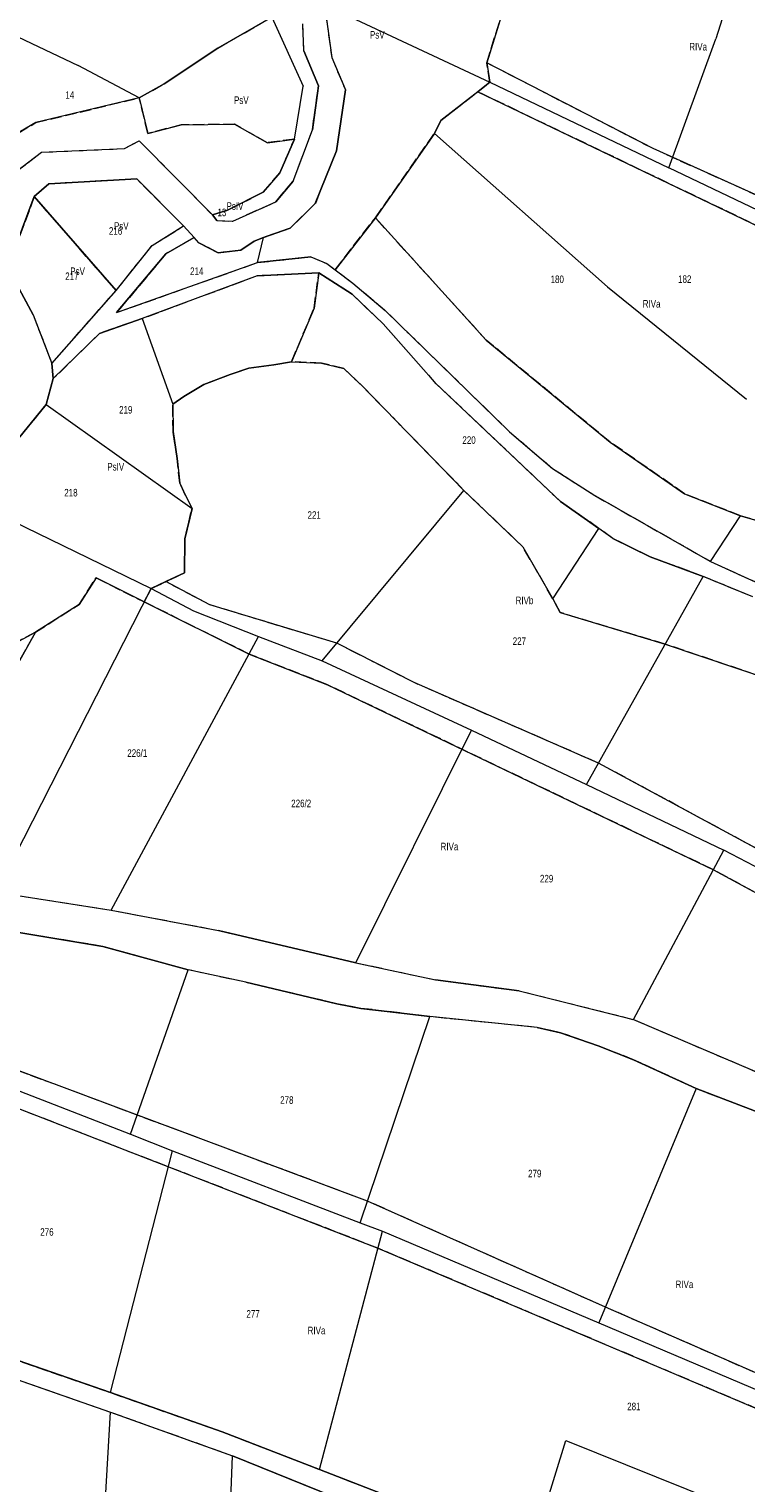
# Model space of a CAD drawing. Header units: metres. Extents: x 7496145 to 7500200, y 5498500 to 5502080.
# Tile 123 of 202: x 7497077 to 7497219, y 5501450 to 5501739. Entities that reach past the tile are written whole.
import ezdxf
from ezdxf.enums import TextEntityAlignment as Align

# ---------------------------------------------------------------- set-up
doc = ezdxf.new("R2010")
doc.units = ezdxf.units.M
doc.header["$MEASUREMENT"] = 0
for name, pattern in [('2.25_0.75', [3, 2.25, -0.75]), ('219-1000', [0]), ('egug-1000', [0])]:
    doc.linetypes.add(name, pattern=pattern)
for name, color, linetype in [('209-oznaczenie konturu klasyfikacyjnego', 7, 'CONTINUOUS'), ('211-numer działki ewidencyjnej', 7, 'CONTINUOUS'), ('217-kontur klasyfikacyjny', 7, 'CONTINUOUS'), ('218-kontur użytku gruntowego', 7, 'CONTINUOUS'), ('219-działka ewidencyjna', 7, 'CONTINUOUS')]:
    doc.layers.add(name, color=color, linetype=linetype)
doc.styles.get("Standard").update_dxf_attribs({"font": 'Working1250', "width": 0.75})

msp = doc.modelspace()

# ---------------------------------------------------------------- linework, layer by layer
at = {"layer": '217-kontur klasyfikacyjny', "color": 3, "linetype": '2.25_0.75', "lineweight": 18, "flags": 128}
for points in [[(7497135.87, 5501743.42), (7497137.27, 5501732.95)], [(7497114.67, 5501734.82), (7497125.39, 5501740.95)], [(7497168.03, 5501731.9), (7497170.93, 5501741.27)], [(7497131.75, 5501734.3), (7497131.55, 5501739.62)], [(7497104.02, 5501727.73), (7497114.67, 5501734.82)], [(7497134.68, 5501727.34), (7497131.75, 5501734.3)], [(7497137.27, 5501732.95), (7497139.99, 5501726.53)], [(7497168.62, 5501728.03), (7497168.03, 5501731.9)], [(7497201.01, 5501714.88), (7497168.03, 5501731.9)], [(7497099.09, 5501724.96), (7497104.02, 5501727.73)], [(7497133.43, 5501718.6), (7497134.68, 5501727.34)], [(7497139.99, 5501726.53), (7497138.21, 5501714.45)], [(7497158.95, 5501720.46), (7497166.23, 5501726.16)], [(7497166.23, 5501726.16), (7497168.62, 5501728.03)], [(7497250.01, 5501685.96), (7497166.23, 5501726.16)], [(7497078.6, 5501720.03), (7497099.09, 5501724.96)], [(7497100.82, 5501717.9), (7497099.09, 5501724.96)], [(7497069.88, 5501714.95), (7497078.6, 5501720.03)], [(7497157.65, 5501717.86), (7497158.95, 5501720.46)], [(7497107.4, 5501719.58), (7497100.82, 5501717.9)], [(7497118, 5501719.69), (7497107.4, 5501719.58)], [(7497124.51, 5501716.05), (7497118, 5501719.69)], [(7497129.6, 5501708.43), (7497133.43, 5501718.6)], [(7497145.93, 5501701.15), (7497157.65, 5501717.86)], [(7497079.7, 5501714.16), (7497096.19, 5501714.87)], [(7497096.19, 5501714.87), (7497099.11, 5501716.43)], [(7497099.11, 5501716.43), (7497113.61, 5501701.72)], [(7497129.86, 5501716.77), (7497124.51, 5501716.05)], [(7497127.01, 5501710.08), (7497129.86, 5501716.77)], [(7497138.21, 5501714.45), (7497134.01, 5501703.96)], [(7497241.36, 5501696.7), (7497201.01, 5501714.88)], [(7497074.68, 5501710.32), (7497079.7, 5501714.16)], [(7497098.61, 5501708.85), (7497081.19, 5501707.88)], [(7497107.88, 5501699.55), (7497098.61, 5501708.85)], [(7497123.66, 5501706.21), (7497127.01, 5501710.08)], [(7497126.2, 5501704.34), (7497129.6, 5501708.43)], [(7497081.19, 5501707.88), (7497078.28, 5501705.36)], [(7497116.59, 5501702.64), (7497123.66, 5501706.21)], [(7497078.28, 5501705.36), (7497074.7, 5501695.8)], [(7497094.49, 5501686.71), (7497078.28, 5501705.36)], [(7497117.66, 5501700.47), (7497126.2, 5501704.34)], [(7497134.01, 5501703.96), (7497129.02, 5501699.08)], [(7497113.61, 5501701.72), (7497116.59, 5501702.64)], [(7497113.61, 5501701.72), (7497114.51, 5501700.61)], [(7497114.51, 5501700.61), (7497117.66, 5501700.47)], [(7497137.95, 5501690.82), (7497145.93, 5501701.15)], [(7497167.91, 5501676.89), (7497145.93, 5501701.15)], [(7497101.67, 5501695.68), (7497107.88, 5501699.55)], [(7497109.98, 5501697.25), (7497104.37, 5501693.99)], [(7497110.94, 5501696.21), (7497109.98, 5501697.25)], [(7497123.75, 5501697.24), (7497121.88, 5501696.51)], [(7497129.02, 5501699.08), (7497123.75, 5501697.24)], [(7497094.49, 5501686.71), (7497101.67, 5501695.68)], [(7497114.72, 5501694.19), (7497110.94, 5501696.21)], [(7497119.23, 5501694.72), (7497114.72, 5501694.19)], [(7497121.88, 5501696.51), (7497119.23, 5501694.72)], [(7497104.37, 5501693.99), (7497094.61, 5501682.34)], [(7497094.61, 5501682.34), (7497122.53, 5501692.26)], [(7497122.53, 5501692.26), (7497133.1, 5501693.43)], [(7497133.1, 5501693.43), (7497136.28, 5501692.06)], [(7497136.28, 5501692.06), (7497137.95, 5501690.82)], [(7497074.32, 5501688.78), (7497078.08, 5501681.89)], [(7497122.5, 5501689.63), (7497099.69, 5501681.14)], [(7497134.7, 5501690.2), (7497122.5, 5501689.63)], [(7497133.78, 5501683.23), (7497134.7, 5501690.2)], [(7497141.35, 5501685.98), (7497134.7, 5501690.2)], [(7497137.95, 5501690.82), (7497141.49, 5501688.21)], [(7497081.73, 5501672.24), (7497094.49, 5501686.71)], [(7497147.47, 5501680.12), (7497141.35, 5501685.98)], [(7497141.49, 5501688.21), (7497147.91, 5501682.74)], [(7497129.31, 5501672.59), (7497133.78, 5501683.23)], [(7497147.91, 5501682.74), (7497172.56, 5501658.68)], [(7497078.08, 5501681.89), (7497081.73, 5501672.24)], [(7497099.69, 5501681.14), (7497091.23, 5501678.22)], [(7497158, 5501668.23), (7497147.47, 5501680.12)], [(7497091.23, 5501678.22), (7497082.04, 5501669.24)], [(7497192.54, 5501656.63), (7497167.91, 5501676.89)], [(7497117.16, 5501670.06), (7497120.82, 5501671.34)], [(7497120.82, 5501671.34), (7497125.77, 5501672.01)], [(7497125.77, 5501672.01), (7497129.31, 5501672.59)], [(7497135.28, 5501672.33), (7497129.31, 5501672.59)], [(7497139.69, 5501671.23), (7497135.28, 5501672.33)], [(7497143.38, 5501667.72), (7497139.69, 5501671.23)], [(7497082.04, 5501669.24), (7497080.64, 5501664.13)], [(7497107.93, 5501665.71), (7497111.89, 5501668.09)], [(7497111.89, 5501668.09), (7497117.16, 5501670.06)], [(7497182.67, 5501644.85), (7497158, 5501668.23)], [(7497105.76, 5501664.2), (7497107.93, 5501665.71)], [(7497163.5, 5501647.06), (7497143.38, 5501667.72)], [(7497080.64, 5501664.13), (7497073.93, 5501655.88)], [(7497105.8, 5501658.74), (7497105.76, 5501664.2)], [(7497106.63, 5501653.43), (7497105.8, 5501658.74)], [(7497172.56, 5501658.68), (7497181.09, 5501651.43)], [(7497207.24, 5501646.41), (7497192.54, 5501656.63)], [(7497107.12, 5501648.48), (7497106.63, 5501653.43)], [(7497181.09, 5501651.43), (7497189.46, 5501646.07)], [(7497108.3, 5501646.07), (7497107.12, 5501648.48)], [(7497109.56, 5501643.47), (7497108.3, 5501646.07)], [(7497175.18, 5501635.9), (7497163.5, 5501647.06)], [(7497189.46, 5501646.07), (7497212.44, 5501632.97)], [(7497218.37, 5501642.05), (7497207.24, 5501646.41)], [(7497108.17, 5501637.49), (7497109.56, 5501643.47)], [(7497190.29, 5501639.51), (7497182.67, 5501644.85)], [(7497193.07, 5501637.51), (7497190.29, 5501639.51)], [(7497223.28, 5501640.61), (7497218.37, 5501642.05)], [(7497108.08, 5501630.73), (7497108.17, 5501637.49)], [(7497200.46, 5501633.91), (7497193.07, 5501637.51)], [(7497181.16, 5501625.55), (7497175.18, 5501635.9)], [(7497210.98, 5501629.97), (7497200.46, 5501633.91)], [(7497104.38, 5501628.98), (7497108.08, 5501630.73)], [(7497212.44, 5501632.97), (7497243.65, 5501618.75)], [(7497087.15, 5501624.42), (7497090.52, 5501629.71)], [(7497090.52, 5501629.71), (7497100.1, 5501624.94)], [(7497101.46, 5501627.61), (7497104.38, 5501628.98)], [(7497113.07, 5501624.37), (7497104.38, 5501628.98)], [(7497220.81, 5501625.98), (7497210.98, 5501629.97)], [(7497100.1, 5501624.94), (7497101.46, 5501627.61)], [(7497120.87, 5501614.61), (7497100.1, 5501624.94)], [(7497182.61, 5501622.84), (7497181.16, 5501625.55)], [(7497078.52, 5501618.95), (7497087.15, 5501624.42)], [(7497138.27, 5501616.76), (7497113.07, 5501624.37)], [(7497203.44, 5501616.56), (7497182.61, 5501622.84)], [(7497078.52, 5501618.95), (7497065.52, 5501611.94)], [(7497069.58, 5501603.06), (7497078.52, 5501618.95)], [(7497153.64, 5501608.93), (7497138.27, 5501616.76)], [(7497224.25, 5501609.55), (7497203.44, 5501616.56)], [(7497136.44, 5501608.52), (7497120.87, 5501614.61)], [(7497212.99, 5501571.81), (7497136.44, 5501608.52)], [(7497190.19, 5501592.98), (7497153.64, 5501608.93)], [(7497224.57, 5501574.4), (7497190.19, 5501592.98)], [(7497263.18, 5501544.65), (7497212.99, 5501571.81)], [(7497070.69, 5501567.37), (7497093.5, 5501563.8)], [(7497093.5, 5501563.8), (7497114.82, 5501559.78)], [(7497091.88, 5501556.61), (7497066.4, 5501560.8)], [(7497114.82, 5501559.78), (7497142.09, 5501553.37)], [(7497108.78, 5501551.96), (7497091.88, 5501556.61)], [(7497142.09, 5501553.37), (7497157.86, 5501549.97)], [(7497120.24, 5501549.49), (7497108.78, 5501551.96)], [(7497157.86, 5501549.97), (7497174.44, 5501547.81)], [(7497138.28, 5501545.23), (7497120.24, 5501549.49)], [(7497174.44, 5501547.81), (7497197.14, 5501542.1)], [(7497146.43, 5501496.74), (7497023.68, 5501544.39)], [(7497143.02, 5501544.32), (7497138.28, 5501545.23)], [(7497148.28, 5501543.72), (7497143.02, 5501544.32)], [(7497144.35, 5501506.09), (7497044.6, 5501543.34)], [(7497156.76, 5501542.67), (7497148.28, 5501543.72)], [(7497178.01, 5501540.55), (7497156.76, 5501542.67)], [(7497197.14, 5501542.1), (7497224.79, 5501530.33)], [(7497182.69, 5501539.49), (7497178.01, 5501540.55)], [(7497190.15, 5501536.88), (7497182.69, 5501539.49)], [(7497197.16, 5501534.12), (7497190.15, 5501536.88)], [(7497209.57, 5501528.39), (7497197.16, 5501534.12)], [(7497236.36, 5501518.14), (7497209.57, 5501528.39)], [(7497191.56, 5501485.05), (7497144.35, 5501506.09)], [(7497252.31, 5501451.88), (7497146.43, 5501496.74)], [(7497262.11, 5501454.2), (7497191.56, 5501485.05)], [(7497053.25, 5501482.02), (7497093.38, 5501468.08)], [(7497071.65, 5501471.83), (7497093.37, 5501464.23)], [(7497093.38, 5501468.08), (7497115.55, 5501460.31)], [(7497093.37, 5501464.23), (7497117.61, 5501455.55)], [(7497115.55, 5501460.31), (7497134.82, 5501452.85)], [(7497117.61, 5501455.55), (7497146.7, 5501443.75)], [(7497134.82, 5501452.85), (7497176.88, 5501436.49)]]:
    msp.add_lwpolyline(points, dxfattribs=at)
at = {"layer": '218-kontur użytku gruntowego', "color": 3, "linetype": 'egug-1000', "lineweight": 18, "flags": 128}
for points in [[(7497135.87, 5501743.42), (7497137.27, 5501732.95)], [(7497125.39, 5501740.95), (7497114.67, 5501734.82)], [(7497170.93, 5501741.27), (7497168.03, 5501731.9)], [(7497131.75, 5501734.3), (7497131.55, 5501739.62)], [(7497114.67, 5501734.82), (7497104.02, 5501727.73)], [(7497134.68, 5501727.34), (7497131.75, 5501734.3)], [(7497137.27, 5501732.95), (7497139.99, 5501726.53)], [(7497201.01, 5501714.88), (7497168.03, 5501731.9)], [(7497168.03, 5501731.9), (7497168.62, 5501728.03)], [(7497104.02, 5501727.73), (7497099.09, 5501724.96)], [(7497133.43, 5501718.6), (7497134.68, 5501727.34)], [(7497139.99, 5501726.53), (7497138.21, 5501714.45)], [(7497166.23, 5501726.16), (7497158.95, 5501720.46)], [(7497168.62, 5501728.03), (7497166.23, 5501726.16)], [(7497166.23, 5501726.16), (7497250.01, 5501685.96)], [(7497099.09, 5501724.96), (7497078.6, 5501720.03)], [(7497099.09, 5501724.96), (7497100.82, 5501717.9)], [(7497078.6, 5501720.03), (7497069.88, 5501714.95)], [(7497158.95, 5501720.46), (7497157.65, 5501717.86)], [(7497100.82, 5501717.9), (7497107.4, 5501719.58)], [(7497107.4, 5501719.58), (7497118, 5501719.69)], [(7497118, 5501719.69), (7497124.51, 5501716.05)], [(7497129.6, 5501708.43), (7497133.43, 5501718.6)], [(7497157.65, 5501717.86), (7497145.93, 5501701.15)], [(7497079.7, 5501714.16), (7497096.19, 5501714.87)], [(7497096.19, 5501714.87), (7497099.11, 5501716.43)], [(7497099.11, 5501716.43), (7497113.61, 5501701.72)], [(7497124.51, 5501716.05), (7497129.86, 5501716.77)], [(7497129.86, 5501716.77), (7497127.01, 5501710.08)], [(7497138.21, 5501714.45), (7497134.01, 5501703.96)], [(7497241.36, 5501696.7), (7497201.01, 5501714.88)], [(7497074.68, 5501710.32), (7497079.7, 5501714.16)], [(7497098.61, 5501708.85), (7497081.19, 5501707.88)], [(7497107.88, 5501699.55), (7497098.61, 5501708.85)], [(7497127.01, 5501710.08), (7497123.66, 5501706.21)], [(7497126.2, 5501704.34), (7497129.6, 5501708.43)], [(7497081.19, 5501707.88), (7497078.28, 5501705.36)], [(7497123.66, 5501706.21), (7497116.59, 5501702.64)], [(7497078.28, 5501705.36), (7497074.7, 5501695.8)], [(7497094.49, 5501686.71), (7497078.28, 5501705.36)], [(7497117.66, 5501700.47), (7497126.2, 5501704.34)], [(7497134.01, 5501703.96), (7497129.02, 5501699.08)], [(7497116.59, 5501702.64), (7497113.61, 5501701.72)], [(7497113.61, 5501701.72), (7497114.51, 5501700.61)], [(7497114.51, 5501700.61), (7497117.66, 5501700.47)], [(7497145.93, 5501701.15), (7497137.95, 5501690.82)], [(7497145.93, 5501701.15), (7497167.91, 5501676.89)], [(7497101.67, 5501695.68), (7497107.88, 5501699.55)], [(7497109.98, 5501697.25), (7497104.37, 5501693.99)], [(7497107.88, 5501699.55), (7497109.98, 5501697.25)], [(7497110.94, 5501696.21), (7497109.98, 5501697.25)], [(7497123.75, 5501697.24), (7497121.88, 5501696.51)], [(7497129.02, 5501699.08), (7497123.75, 5501697.24)], [(7497094.49, 5501686.71), (7497101.67, 5501695.68)], [(7497114.72, 5501694.19), (7497110.94, 5501696.21)], [(7497119.23, 5501694.72), (7497114.72, 5501694.19)], [(7497121.88, 5501696.51), (7497119.23, 5501694.72)], [(7497104.37, 5501693.99), (7497094.61, 5501682.34)], [(7497094.61, 5501682.34), (7497122.53, 5501692.26)], [(7497122.53, 5501692.26), (7497133.1, 5501693.43)], [(7497133.1, 5501693.43), (7497136.28, 5501692.06)], [(7497136.28, 5501692.06), (7497137.95, 5501690.82)], [(7497074.32, 5501688.78), (7497078.08, 5501681.89)], [(7497122.5, 5501689.63), (7497099.69, 5501681.14)], [(7497134.7, 5501690.2), (7497122.5, 5501689.63)], [(7497134.7, 5501690.2), (7497133.78, 5501683.23)], [(7497141.35, 5501685.98), (7497134.7, 5501690.2)], [(7497137.95, 5501690.82), (7497141.49, 5501688.21)], [(7497081.73, 5501672.24), (7497094.49, 5501686.71)], [(7497147.47, 5501680.12), (7497141.35, 5501685.98)], [(7497141.49, 5501688.21), (7497147.91, 5501682.74)], [(7497133.78, 5501683.23), (7497129.31, 5501672.59)], [(7497147.91, 5501682.74), (7497172.56, 5501658.68)], [(7497078.08, 5501681.89), (7497081.73, 5501672.24)], [(7497099.69, 5501681.14), (7497091.23, 5501678.22)], [(7497158, 5501668.23), (7497147.47, 5501680.12)], [(7497091.23, 5501678.22), (7497082.04, 5501669.24)], [(7497167.91, 5501676.89), (7497192.54, 5501656.63)], [(7497082.04, 5501669.24), (7497081.73, 5501672.24)], [(7497120.82, 5501671.34), (7497117.16, 5501670.06)], [(7497125.77, 5501672.01), (7497120.82, 5501671.34)], [(7497129.31, 5501672.59), (7497125.77, 5501672.01)], [(7497129.31, 5501672.59), (7497135.28, 5501672.33)], [(7497135.28, 5501672.33), (7497139.69, 5501671.23)], [(7497139.69, 5501671.23), (7497143.38, 5501667.72)], [(7497082.04, 5501669.24), (7497080.64, 5501664.13)], [(7497111.89, 5501668.09), (7497107.93, 5501665.71)], [(7497117.16, 5501670.06), (7497111.89, 5501668.09)], [(7497182.67, 5501644.85), (7497158, 5501668.23)], [(7497107.93, 5501665.71), (7497105.76, 5501664.2)], [(7497143.38, 5501667.72), (7497163.5, 5501647.06)], [(7497080.64, 5501664.13), (7497073.93, 5501655.88)], [(7497105.76, 5501664.2), (7497105.8, 5501658.74)], [(7497105.8, 5501658.74), (7497106.63, 5501653.43)], [(7497172.56, 5501658.68), (7497181.09, 5501651.43)], [(7497192.54, 5501656.63), (7497207.24, 5501646.41)], [(7497106.63, 5501653.43), (7497107.12, 5501648.48)], [(7497181.09, 5501651.43), (7497189.46, 5501646.07)], [(7497107.12, 5501648.48), (7497108.3, 5501646.07)], [(7497108.3, 5501646.07), (7497109.56, 5501643.47)], [(7497163.5, 5501647.06), (7497175.18, 5501635.9)], [(7497189.46, 5501646.07), (7497212.44, 5501632.97)], [(7497207.24, 5501646.41), (7497218.37, 5501642.05)], [(7497109.56, 5501643.47), (7497108.17, 5501637.49)], [(7497190.29, 5501639.51), (7497182.67, 5501644.85)], [(7497193.07, 5501637.51), (7497190.29, 5501639.51)], [(7497218.37, 5501642.05), (7497223.28, 5501640.61)], [(7497108.17, 5501637.49), (7497108.08, 5501630.73)], [(7497200.46, 5501633.91), (7497193.07, 5501637.51)], [(7497175.18, 5501635.9), (7497181.16, 5501625.55)], [(7497210.98, 5501629.97), (7497200.46, 5501633.91)], [(7497108.08, 5501630.73), (7497104.38, 5501628.98)], [(7497212.44, 5501632.97), (7497243.65, 5501618.75)], [(7497090.52, 5501629.71), (7497087.15, 5501624.42)], [(7497100.1, 5501624.94), (7497090.52, 5501629.71)], [(7497104.38, 5501628.98), (7497101.46, 5501627.61)], [(7497113.07, 5501624.37), (7497104.38, 5501628.98)], [(7497220.81, 5501625.98), (7497210.98, 5501629.97)], [(7497101.46, 5501627.61), (7497100.1, 5501624.94)], [(7497100.1, 5501624.94), (7497120.87, 5501614.61)], [(7497181.16, 5501625.55), (7497182.61, 5501622.84)], [(7497087.15, 5501624.42), (7497078.52, 5501618.95)], [(7497138.27, 5501616.76), (7497113.07, 5501624.37)], [(7497182.61, 5501622.84), (7497203.44, 5501616.56)], [(7497065.52, 5501611.94), (7497078.52, 5501618.95)], [(7497078.52, 5501618.95), (7497069.58, 5501603.06)], [(7497153.64, 5501608.93), (7497138.27, 5501616.76)], [(7497203.44, 5501616.56), (7497224.25, 5501609.55)], [(7497120.87, 5501614.61), (7497136.44, 5501608.52)], [(7497136.44, 5501608.52), (7497212.99, 5501571.81)], [(7497190.19, 5501592.98), (7497153.64, 5501608.93)], [(7497224.57, 5501574.4), (7497190.19, 5501592.98)], [(7497212.99, 5501571.81), (7497263.18, 5501544.65)], [(7497070.69, 5501567.37), (7497093.5, 5501563.8)], [(7497093.5, 5501563.8), (7497114.82, 5501559.78)], [(7497091.88, 5501556.61), (7497066.4, 5501560.8)], [(7497114.82, 5501559.78), (7497142.09, 5501553.37)], [(7497108.78, 5501551.96), (7497091.88, 5501556.61)], [(7497142.09, 5501553.37), (7497157.86, 5501549.97)], [(7497120.24, 5501549.49), (7497108.78, 5501551.96)], [(7497157.86, 5501549.97), (7497174.44, 5501547.81)], [(7497138.28, 5501545.23), (7497120.24, 5501549.49)], [(7497174.44, 5501547.81), (7497197.14, 5501542.1)], [(7497023.68, 5501544.39), (7497146.43, 5501496.74)], [(7497143.02, 5501544.32), (7497138.28, 5501545.23)], [(7497148.28, 5501543.72), (7497143.02, 5501544.32)], [(7497144.35, 5501506.09), (7497044.6, 5501543.34)], [(7497156.76, 5501542.67), (7497148.28, 5501543.72)], [(7497178.01, 5501540.55), (7497156.76, 5501542.67)], [(7497197.14, 5501542.1), (7497224.79, 5501530.33)], [(7497182.69, 5501539.49), (7497178.01, 5501540.55)], [(7497190.15, 5501536.88), (7497182.69, 5501539.49)], [(7497197.16, 5501534.12), (7497190.15, 5501536.88)], [(7497209.57, 5501528.39), (7497197.16, 5501534.12)], [(7497236.36, 5501518.14), (7497209.57, 5501528.39)], [(7497191.56, 5501485.05), (7497144.35, 5501506.09)], [(7497146.43, 5501496.74), (7497252.31, 5501451.88)], [(7497262.11, 5501454.2), (7497191.56, 5501485.05)], [(7497093.38, 5501468.08), (7497053.25, 5501482.02)], [(7497071.65, 5501471.83), (7497093.37, 5501464.23)], [(7497115.55, 5501460.31), (7497093.38, 5501468.08)], [(7497093.37, 5501464.23), (7497117.61, 5501455.55)], [(7497134.82, 5501452.85), (7497115.55, 5501460.31)], [(7497117.61, 5501455.55), (7497146.7, 5501443.75)], [(7497176.88, 5501436.49), (7497134.82, 5501452.85)]]:
    msp.add_lwpolyline(points, dxfattribs=at)
at = {"layer": '219-działka ewidencyjna', "color": 3, "linetype": '219-1000', "lineweight": 18, "flags": 128}
for points in [[(7497219.33, 5501755.3), (7497213.49, 5501736.65)], [(7497052.4, 5501747.8), (7497086.96, 5501731.35)], [(7497135.87, 5501743.42), (7497137.27, 5501732.95)], [(7497135.87, 5501743.42), (7497168.62, 5501728.03)], [(7497114.67, 5501734.82), (7497125.39, 5501740.95)], [(7497125.39, 5501740.95), (7497131.6, 5501727.25)], [(7497131.75, 5501734.3), (7497131.55, 5501739.62)], [(7497104.02, 5501727.73), (7497114.67, 5501734.82)], [(7497204.15, 5501711.03), (7497213.49, 5501736.65)], [(7497131.75, 5501734.3), (7497134.68, 5501727.34)], [(7497137.27, 5501732.95), (7497139.99, 5501726.53)], [(7497099.09, 5501724.96), (7497086.96, 5501731.35)], [(7497099.09, 5501724.96), (7497104.02, 5501727.73)], [(7497129.86, 5501716.77), (7497131.6, 5501727.25)], [(7497134.68, 5501727.34), (7497133.43, 5501718.6)], [(7497138.21, 5501714.45), (7497139.99, 5501726.53)], [(7497158.95, 5501720.46), (7497168.62, 5501728.03)], [(7497168.62, 5501728.03), (7497204.15, 5501711.03)], [(7497157.65, 5501717.86), (7497158.95, 5501720.46)], [(7497129.6, 5501708.43), (7497133.43, 5501718.6)], [(7497157.65, 5501717.86), (7497191.95, 5501687.46)], [(7497079.7, 5501714.16), (7497096.19, 5501714.87)], [(7497096.19, 5501714.87), (7497099.11, 5501716.43)], [(7497099.11, 5501716.43), (7497113.61, 5501701.72)], [(7497127.01, 5501710.08), (7497129.86, 5501716.77)], [(7497134.01, 5501703.96), (7497138.21, 5501714.45)], [(7497074.68, 5501710.32), (7497079.7, 5501714.16)], [(7497081.19, 5501707.88), (7497098.61, 5501708.85)], [(7497098.61, 5501708.85), (7497107.88, 5501699.55)], [(7497127.01, 5501710.08), (7497123.66, 5501706.21)], [(7497129.6, 5501708.43), (7497126.2, 5501704.34)], [(7497254.3, 5501687.1), (7497204.15, 5501711.03)], [(7497078.28, 5501705.36), (7497081.19, 5501707.88)], [(7497116.59, 5501702.64), (7497123.66, 5501706.21)], [(7497074.7, 5501695.8), (7497078.28, 5501705.36)], [(7497078.28, 5501705.36), (7497094.49, 5501686.71)], [(7497117.66, 5501700.47), (7497126.2, 5501704.34)], [(7497129.02, 5501699.08), (7497134.01, 5501703.96)], [(7497113.61, 5501701.72), (7497116.59, 5501702.64)], [(7497114.51, 5501700.61), (7497113.61, 5501701.72)], [(7497114.51, 5501700.61), (7497117.66, 5501700.47)], [(7497101.67, 5501695.68), (7497107.88, 5501699.55)], [(7497101.67, 5501695.68), (7497107.88, 5501699.55)], [(7497104.37, 5501693.99), (7497109.98, 5501697.25)], [(7497104.37, 5501693.99), (7497109.98, 5501697.25)], [(7497107.88, 5501699.55), (7497109.98, 5501697.25)], [(7497107.88, 5501699.55), (7497109.98, 5501697.25)], [(7497110.94, 5501696.21), (7497109.98, 5501697.25)], [(7497121.88, 5501696.51), (7497123.75, 5501697.24)], [(7497122.53, 5501692.26), (7497123.75, 5501697.24)], [(7497123.75, 5501697.24), (7497129.02, 5501699.08)], [(7497094.49, 5501686.71), (7497101.67, 5501695.68)], [(7497094.49, 5501686.71), (7497101.67, 5501695.68)], [(7497110.94, 5501696.21), (7497114.72, 5501694.19)], [(7497114.72, 5501694.19), (7497119.23, 5501694.72)], [(7497119.23, 5501694.72), (7497121.88, 5501696.51)], [(7497094.61, 5501682.34), (7497104.37, 5501693.99)], [(7497094.61, 5501682.34), (7497104.37, 5501693.99)], [(7497094.61, 5501682.34), (7497122.53, 5501692.26)], [(7497094.61, 5501682.34), (7497122.53, 5501692.26)], [(7497133.1, 5501693.43), (7497122.53, 5501692.26)], [(7497133.1, 5501693.43), (7497122.53, 5501692.26)], [(7497133.1, 5501693.43), (7497136.28, 5501692.06)], [(7497133.1, 5501693.43), (7497136.28, 5501692.06)], [(7497136.28, 5501692.06), (7497141.49, 5501688.21)], [(7497136.28, 5501692.06), (7497141.49, 5501688.21)], [(7497078.08, 5501681.89), (7497074.32, 5501688.78)], [(7497122.5, 5501689.63), (7497099.69, 5501681.14)], [(7497122.5, 5501689.63), (7497099.69, 5501681.14)], [(7497122.5, 5501689.63), (7497134.7, 5501690.2)], [(7497122.5, 5501689.63), (7497134.7, 5501690.2)], [(7497134.7, 5501690.2), (7497141.35, 5501685.98)], [(7497134.7, 5501690.2), (7497141.35, 5501685.98)], [(7497081.73, 5501672.24), (7497094.49, 5501686.71)], [(7497081.73, 5501672.24), (7497094.49, 5501686.71)], [(7497141.35, 5501685.98), (7497147.47, 5501680.12)], [(7497141.35, 5501685.98), (7497147.47, 5501680.12)], [(7497141.49, 5501688.21), (7497147.91, 5501682.74)], [(7497141.49, 5501688.21), (7497147.91, 5501682.74)], [(7497191.95, 5501687.46), (7497219.55, 5501665.15)], [(7497147.91, 5501682.74), (7497172.56, 5501658.68)], [(7497147.91, 5501682.74), (7497172.56, 5501658.68)], [(7497078.08, 5501681.89), (7497081.73, 5501672.24)], [(7497091.23, 5501678.22), (7497099.69, 5501681.14)], [(7497091.23, 5501678.22), (7497099.69, 5501681.14)], [(7497099.69, 5501681.14), (7497105.76, 5501664.2)], [(7497147.47, 5501680.12), (7497158, 5501668.23)], [(7497147.47, 5501680.12), (7497158, 5501668.23)], [(7497082.04, 5501669.24), (7497091.23, 5501678.22)], [(7497082.04, 5501669.24), (7497091.23, 5501678.22)], [(7497081.73, 5501672.24), (7497082.04, 5501669.24)], [(7497081.73, 5501672.24), (7497082.04, 5501669.24)], [(7497117.16, 5501670.06), (7497120.82, 5501671.34)], [(7497120.82, 5501671.34), (7497125.77, 5501672.01)], [(7497125.77, 5501672.01), (7497129.31, 5501672.59)], [(7497129.31, 5501672.59), (7497135.28, 5501672.33)], [(7497135.28, 5501672.33), (7497139.69, 5501671.23)], [(7497139.69, 5501671.23), (7497143.38, 5501667.72)], [(7497080.64, 5501664.13), (7497082.04, 5501669.24)], [(7497107.93, 5501665.71), (7497111.89, 5501668.09)], [(7497111.89, 5501668.09), (7497117.16, 5501670.06)], [(7497182.67, 5501644.85), (7497158, 5501668.23)], [(7497182.67, 5501644.85), (7497158, 5501668.23)], [(7497105.76, 5501664.2), (7497107.93, 5501665.71)], [(7497143.38, 5501667.72), (7497163.5, 5501647.06)], [(7497073.93, 5501655.88), (7497080.64, 5501664.13)], [(7497080.64, 5501664.13), (7497109.56, 5501643.47)], [(7497105.76, 5501664.2), (7497105.8, 5501658.74)], [(7497106.63, 5501653.43), (7497105.8, 5501658.74)], [(7497172.56, 5501658.68), (7497181.09, 5501651.43)], [(7497172.56, 5501658.68), (7497181.09, 5501651.43)], [(7497106.63, 5501653.43), (7497107.12, 5501648.48)], [(7497181.09, 5501651.43), (7497189.46, 5501646.07)], [(7497181.09, 5501651.43), (7497189.46, 5501646.07)], [(7497058.87, 5501648.32), (7497101.46, 5501627.61)], [(7497107.12, 5501648.48), (7497108.3, 5501646.07)], [(7497108.3, 5501646.07), (7497109.56, 5501643.47)], [(7497135.37, 5501613.27), (7497163.5, 5501647.06)], [(7497163.5, 5501647.06), (7497175.18, 5501635.9)], [(7497189.46, 5501646.07), (7497212.44, 5501632.97)], [(7497189.46, 5501646.07), (7497212.44, 5501632.97)], [(7497108.17, 5501637.49), (7497109.56, 5501643.47)], [(7497182.67, 5501644.85), (7497190.29, 5501639.51)], [(7497182.67, 5501644.85), (7497190.29, 5501639.51)], [(7497181.16, 5501625.55), (7497190.29, 5501639.51)], [(7497193.07, 5501637.51), (7497190.29, 5501639.51)], [(7497193.07, 5501637.51), (7497190.29, 5501639.51)], [(7497212.44, 5501632.97), (7497218.37, 5501642.05)], [(7497218.37, 5501642.05), (7497223.28, 5501640.61)], [(7497108.08, 5501630.73), (7497108.17, 5501637.49)], [(7497193.07, 5501637.51), (7497200.46, 5501633.91)], [(7497193.07, 5501637.51), (7497200.46, 5501633.91)], [(7497175.18, 5501635.9), (7497181.16, 5501625.55)], [(7497200.46, 5501633.91), (7497210.98, 5501629.97)], [(7497200.46, 5501633.91), (7497210.98, 5501629.97)], [(7497101.46, 5501627.61), (7497108.08, 5501630.73)], [(7497212.44, 5501632.97), (7497243.65, 5501618.75)], [(7497212.44, 5501632.97), (7497243.65, 5501618.75)], [(7497187.81, 5501588.75), (7497210.98, 5501629.97)], [(7497220.81, 5501625.98), (7497210.98, 5501629.97)], [(7497220.81, 5501625.98), (7497210.98, 5501629.97)], [(7497070.69, 5501567.37), (7497101.46, 5501627.61)], [(7497101.46, 5501627.61), (7497109.83, 5501623.19)], [(7497109.83, 5501623.19), (7497122.74, 5501618.07)], [(7497093.5, 5501563.8), (7497122.74, 5501618.07)], [(7497122.74, 5501618.07), (7497135.37, 5501613.27)], [(7497135.37, 5501613.27), (7497164.98, 5501599.49)], [(7497142.09, 5501553.37), (7497164.98, 5501599.49)], [(7497164.98, 5501599.49), (7497187.81, 5501588.75)], [(7497187.81, 5501588.75), (7497215.07, 5501575.72)], [(7497197.14, 5501542.1), (7497215.07, 5501575.72)], [(7497240.9, 5501562.18), (7497215.07, 5501575.72)], [(7497070.69, 5501567.37), (7497093.5, 5501563.8)], [(7497093.5, 5501563.8), (7497114.82, 5501559.78)], [(7497066.4, 5501560.8), (7497091.88, 5501556.61)], [(7497142.09, 5501553.37), (7497114.82, 5501559.78)], [(7497091.88, 5501556.61), (7497108.78, 5501551.96)], [(7497142.09, 5501553.37), (7497157.86, 5501549.97)], [(7497097.34, 5501519.36), (7497108.78, 5501551.96)], [(7497120.24, 5501549.49), (7497108.78, 5501551.96)], [(7497174.44, 5501547.81), (7497157.86, 5501549.97)], [(7497120.24, 5501549.49), (7497138.28, 5501545.23)], [(7497174.44, 5501547.81), (7497197.14, 5501542.1)], [(7497138.28, 5501545.23), (7497143.02, 5501544.32)], [(7497143.02, 5501544.32), (7497148.28, 5501543.72)], [(7497142.89, 5501501.79), (7497156.76, 5501542.67)], [(7497148.28, 5501543.72), (7497156.76, 5501542.67)], [(7497178.01, 5501540.55), (7497156.76, 5501542.67)], [(7497197.14, 5501542.1), (7497224.79, 5501530.33)], [(7497178.01, 5501540.55), (7497182.69, 5501539.49)], [(7497182.69, 5501539.49), (7497190.15, 5501536.88)], [(7497190.15, 5501536.88), (7497197.16, 5501534.12)], [(7497061.37, 5501533.31), (7497097.34, 5501519.36)], [(7497197.16, 5501534.12), (7497209.57, 5501528.39)], [(7497209.57, 5501528.39), (7497190.26, 5501481.92)], [(7497209.57, 5501528.39), (7497236.36, 5501518.14)], [(7497097.34, 5501519.36), (7497105.66, 5501516.04)], [(7497093.38, 5501468.08), (7497105.66, 5501516.04)], [(7497105.66, 5501516.04), (7497142.89, 5501501.79)], [(7497142.89, 5501501.79), (7497147.32, 5501500.12)], [(7497134.82, 5501452.85), (7497147.32, 5501500.12)], [(7497147.32, 5501500.12), (7497190.26, 5501481.92)], [(7497053.25, 5501482.02), (7497093.38, 5501468.08)], [(7497190.26, 5501481.92), (7497256.95, 5501453.62)], [(7497071.65, 5501471.83), (7497093.37, 5501464.23)], [(7497093.38, 5501468.08), (7497115.55, 5501460.31)], [(7497090.38, 5501411.7), (7497093.37, 5501464.23)], [(7497093.37, 5501464.23), (7497117.61, 5501455.55)], [(7497115.55, 5501460.31), (7497134.82, 5501452.85)], [(7497176.88, 5501436.49), (7497183.69, 5501458.59)], [(7497183.69, 5501458.59), (7497249.64, 5501432.07)], [(7497116.85, 5501436.41), (7497117.61, 5501455.55)], [(7497146.7, 5501443.75), (7497117.61, 5501455.55)], [(7497134.82, 5501452.85), (7497176.88, 5501436.49)]]:
    msp.add_lwpolyline(points, dxfattribs=at)

# ---------------------------------------------------------------- texts
at = {"layer": '209-oznaczenie konturu klasyfikacyjnego', "color": 3, "linetype": 'Continuous', "lineweight": 18, "width": 0.79}
for s, p in [('PsV', (7497144.86, 5501736.7)), ('RIVa', (7497208.21, 5501734.34)), ('PsV', (7497117.89, 5501723.74)), ('PsIV', (7497116.41, 5501702.72)), ('PsV', (7497094.08, 5501698.78)), ('PsV', (7497085.41, 5501689.8)), ('RIVa', (7497198.97, 5501683.33)), ('PsIV', (7497092.76, 5501651.01)), ('RIVb', (7497173.75, 5501624.5)), ('RIVa', (7497158.87, 5501575.67)), ('RIVa', (7497205.48, 5501488.82)), ('RIVa', (7497132.5, 5501479.66))]:
    msp.add_text(s, height=1.5, dxfattribs=at).set_placement(p)
at = {"layer": '211-numer działki ewidencyjnej', "color": 3, "linetype": 'Continuous', "lineweight": 18, "width": 0.79}
for s, p in [('14', (7497084.45, 5501724.76)), ('13', (7497114.61, 5501701.47)), ('216', (7497093.08, 5501697.78)), ('214', (7497109.18, 5501689.8)), ('217', (7497084.41, 5501688.8)), ('180', (7497180.69, 5501688.2)), ('219', (7497095.1, 5501662.31)), ('218', (7497084.22, 5501645.87))]:
    msp.add_text(s, height=1.5, dxfattribs=at).set_placement(p)
for s, p in [('182', (7497205.98, 5501689.73)), ('220', (7497163.19, 5501657.8)), ('221', (7497132.48, 5501642.93)), ('227', (7497173.18, 5501617.91)), ('226/1', (7497096.72, 5501595.71)), ('226/2', (7497129.24, 5501585.72)), ('229', (7497178.58, 5501570.8)), ('278', (7497127.05, 5501526.88)), ('279', (7497176.23, 5501512.3)), ('276', (7497079.46, 5501500.7)), ('277', (7497120.35, 5501484.45)), ('281', (7497195.89, 5501466.1))]:
    msp.add_text(s, height=1.5, dxfattribs=at).set_placement(p, align=Align.TOP_LEFT)

doc.saveas('drawing.dxf')
